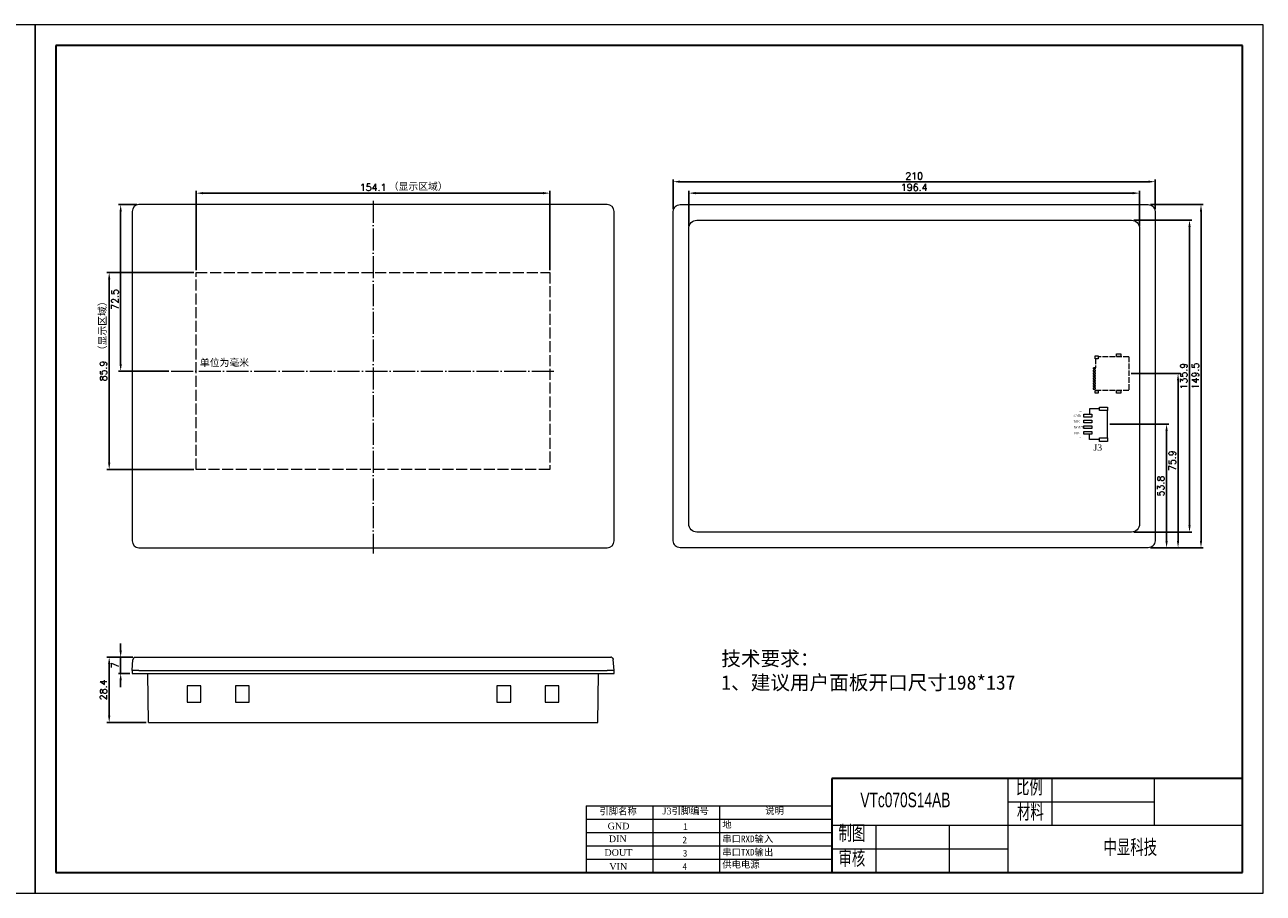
# Model space of a CAD drawing. Header units: millimetres. Extents: x -461 to 609, y -2723 to -2345.
# Tile 2 of 2: x 69 to 609, y -2723 to -2345. Entities that reach past the tile are written whole.
import ezdxf

# ---------------------------------------------------------------- set-up
doc = ezdxf.new("R2010")
doc.units = ezdxf.units.MM
doc.header["$LTSCALE"] = 0.2
doc.header["$PDSIZE"] = -5
doc.linetypes.add('ACAD_ISO02W100', pattern=[15, 12, -3])
doc.linetypes.add('ACAD_ISO04W100', pattern=[30, 24, -3, 0, -3])
doc.layers.get('0').update_dxf_attribs({"lineweight": 18})
doc.layers.get('Defpoints').update_dxf_attribs({"lineweight": 18})
for name, color, linetype, lineweight in [('1', 7, 'Continuous', 18), ('thick', 7, 'Continuous', 30), ('thin', 7, 'Continuous', 18), ('标注', 1, 'Continuous', 0), ('粗实线层', 7, 'Continuous', 35), ('细实线层', 7, 'Continuous', 18), ('虚线', 7, 'ACAD_ISO02W100', 0)]:
    doc.layers.add(name, color=color, linetype=linetype, lineweight=lineweight)
doc.styles.get("Standard").update_dxf_attribs({"font": 'txt.shx', "bigfont": 'gbcbig.shx'})
doc.styles.add('机械字体', font='SimSun.ttf', dxfattribs={"width": 0.67})
doc.dimstyles.new('ISO-25', dxfattribs={"dimtxt": 3, "dimasz": 3, "dimexe": 1, "dimexo": 1, "dimgap": 1, "dimtad": 1, "dimdsep": 46, "dimtxsty": 'Standard', "dimcen": 2.5, "dimdle": 6, "dimadec": 0, "dimazin": 0, "dimtfac": 1, "dimtmove": 0, "dimatfit": 3, "dimfxl": 0, "dimarcsym": 0})

# ---------------------------------------------------------------- blocks, each defined once
blk = doc.blocks.new('*X2')
at = {"layer": '粗实线层'}
for p, q in [((-287, 200), (-287, -200)), ((287, 200), (-287, 200)), ((287, -200), (287, 200)), ((-287, -200), (287, -200))]:
    blk.add_line(p, q, dxfattribs=at)
at = {"layer": '细实线层'}
for p, q in [((297, 210), (-297, 210)), ((-297, 210), (-297, -210)), ((297, -210), (297, 210)), ((-297, -210), (297, -210))]:
    blk.add_line(p, q, dxfattribs=at)
blk = doc.blocks.new('*D26')
at = {"color": 0, "lineweight": -2}
for p, q in [((551.61, -2496.76), (573.08, -2496.76)), ((572.08, -2499.76), (572.08, -2569.66)), ((572.06, -2572.66), (573.08, -2572.66))]:
    blk.add_line(p, q, dxfattribs=at)
at = {"color": 0}
for points in [[(571.58, -2499.76), (572.58, -2499.76), (572.08, -2496.76)], [(571.58, -2569.66), (572.58, -2569.66), (572.08, -2572.66)]]:
    blk.add_solid(points, dxfattribs=at)
at = {"layer": 'Defpoints', "color": 0}
for p in [(550.61, -2496.76), (571.06, -2572.66), (572.08, -2572.66)]:
    blk.add_point(p, dxfattribs=at)
at = {"color": 0, "insert": (569.58, -2534.71), "char_height": 3, "attachment_point": 5, "rotation": 90}
blk.add_mtext('\\A1;75.9', dxfattribs=at)
blk = doc.blocks.new('sd')
at = {"layer": '虚线'}
for p, q in [((-7.35, 0), (-7.35, -13.25)), ((-7.35, 0), (7.35, 0)), ((7.35, 0), (7.35, -14.5)), ((-6.45, -14.5), (-2.5, -14.5))]:
    blk.add_line(p, q, dxfattribs=at)
at = {"layer": '虚线', "ltscale": 0.1}
for points in [[(-8.52, -3.51), (-7.38, -3.51), (-7.38, -5.29), (-8.52, -5.29)], [(7.38, -3.51), (8.52, -3.51), (8.52, -5.29), (7.38, -5.29)], [(-7.65, -13.35), (-6.45, -13.35), (-6.45, -14.65), (-7.65, -14.65)], [(-2.5, -15.5), (-2, -15.5), (-2, -14.5), (-2.5, -14.5)], [(-1.4, -15.5), (-0.9, -15.5), (-0.9, -14.5), (-1.4, -14.5)], [(-0.3, -15.5), (0.2, -15.5), (0.2, -14.5), (-0.3, -14.5)], [(0.8, -15.5), (1.3, -15.5), (1.3, -14.5), (0.8, -14.5)], [(1.9, -15.5), (2.4, -15.5), (2.4, -14.5), (1.9, -14.5)], [(3, -15.5), (3.5, -15.5), (3.5, -14.5), (3, -14.5)], [(4.1, -15.5), (4.6, -15.5), (4.6, -14.5), (4.1, -14.5)], [(5.2, -15.5), (5.7, -15.5), (5.7, -14.5), (5.2, -14.5)], [(6.3, -15.5), (6.8, -15.5), (6.8, -14.5), (6.3, -14.5)], [(7.35, -13.35), (8.55, -13.35), (8.55, -14.65), (7.35, -14.65)]]:
    blk.add_lwpolyline(points, close=True, dxfattribs=at)
blk = doc.blocks.new('*D25')
at = {"color": 0, "lineweight": -2}
for p, q in [((116.62, -2620.4), (105.28, -2620.4)), ((106.28, -2623.4), (106.28, -2645.8)), ((122.37, -2648.8), (105.28, -2648.8))]:
    blk.add_line(p, q, dxfattribs=at)
at = {"color": 0}
for points in [[(105.78, -2623.4), (106.78, -2623.4), (106.28, -2620.4)], [(105.78, -2645.8), (106.78, -2645.8), (106.28, -2648.8)]]:
    blk.add_solid(points, dxfattribs=at)
at = {"layer": 'Defpoints', "color": 0}
for p in [(117.62, -2620.4), (106.28, -2648.8), (123.37, -2648.8)]:
    blk.add_point(p, dxfattribs=at)
at = {"color": 0, "insert": (103.78, -2634.6), "char_height": 3, "attachment_point": 5, "rotation": 90}
blk.add_mtext('\\A1;28.4', dxfattribs=at)
blk = doc.blocks.new('*D24')
at = {"color": 0, "lineweight": -2}
for p, q in [((111.28, -2617.4), (111.28, -2614.4)), ((116.62, -2620.4), (110.28, -2620.4)), ((111.28, -2620.4), (111.28, -2627.4)), ((115.28, -2627.4), (110.28, -2627.4)), ((111.28, -2630.4), (111.28, -2633.4))]:
    blk.add_line(p, q, dxfattribs=at)
at = {"color": 0}
for points in [[(110.78, -2617.4), (111.78, -2617.4), (111.28, -2620.4)], [(110.78, -2630.4), (111.78, -2630.4), (111.28, -2627.4)]]:
    blk.add_solid(points, dxfattribs=at)
at = {"layer": 'Defpoints', "color": 0}
for p in [(117.62, -2620.4), (111.28, -2627.4), (116.28, -2627.4)]:
    blk.add_point(p, dxfattribs=at)
at = {"color": 0, "insert": (108.78, -2623.9), "char_height": 3, "attachment_point": 5, "rotation": 90}
blk.add_mtext('\\A1;7', dxfattribs=at)
blk = doc.blocks.new('*D23')
at = {"color": 0, "lineweight": -2}
for p, q in [((542.29, -2518.86), (568.08, -2518.86)), ((567.08, -2569.66), (567.08, -2521.86)), ((560.08, -2572.66), (568.08, -2572.66))]:
    blk.add_line(p, q, dxfattribs=at)
at = {"color": 0}
for points in [[(566.58, -2521.86), (567.58, -2521.86), (567.08, -2518.86)], [(566.58, -2569.66), (567.58, -2569.66), (567.08, -2572.66)]]:
    blk.add_solid(points, dxfattribs=at)
at = {"layer": 'Defpoints', "color": 0}
for p in [(541.29, -2518.86), (567.08, -2518.86), (559.08, -2572.66)]:
    blk.add_point(p, dxfattribs=at)
at = {"color": 0, "lineweight": 0, "insert": (564.58, -2545.81), "char_height": 3, "attachment_point": 5, "rotation": 90}
blk.add_mtext('\\A1;53.8', dxfattribs=at)
blk = doc.blocks.new('*D22')
at = {"color": 0, "lineweight": -2}
for p, q in [((358.88, -2432.46), (358.88, -2417.16)), ((555.28, -2432.46), (555.28, -2417.16)), ((361.88, -2418.16), (552.28, -2418.16))]:
    blk.add_line(p, q, dxfattribs=at)
at = {"color": 0}
for points in [[(361.88, -2417.66), (361.88, -2418.66), (358.88, -2418.16)], [(552.28, -2417.66), (552.28, -2418.66), (555.28, -2418.16)]]:
    blk.add_solid(points, dxfattribs=at)
at = {"layer": 'Defpoints', "color": 0}
for p in [(555.28, -2418.16), (358.88, -2433.46), (555.28, -2433.46)]:
    blk.add_point(p, dxfattribs=at)
at = {"color": 0, "insert": (457.08, -2415.66), "char_height": 3, "attachment_point": 5}
blk.add_mtext('\\A1;196.4', dxfattribs=at)
blk = doc.blocks.new('*D21')
at = {"color": 0, "lineweight": -2}
for p, q in [((552.78, -2429.96), (578.08, -2429.96)), ((577.08, -2432.96), (577.08, -2562.86)), ((552.78, -2565.86), (578.08, -2565.86))]:
    blk.add_line(p, q, dxfattribs=at)
at = {"color": 0}
for points in [[(576.58, -2432.96), (577.58, -2432.96), (577.08, -2429.96)], [(576.58, -2562.86), (577.58, -2562.86), (577.08, -2565.86)]]:
    blk.add_solid(points, dxfattribs=at)
at = {"layer": 'Defpoints', "color": 0}
for p in [(551.78, -2429.96), (551.78, -2565.86), (577.08, -2565.86)]:
    blk.add_point(p, dxfattribs=at)
at = {"color": 0, "insert": (574.58, -2497.92), "char_height": 3, "attachment_point": 5, "rotation": 90}
blk.add_mtext('\\A1;135.9', dxfattribs=at)
blk = doc.blocks.new('*D20')
at = {"color": 0, "lineweight": -2}
for p, q in [((560.08, -2423.16), (583.08, -2423.16)), ((582.08, -2426.16), (582.08, -2569.66)), ((560.08, -2572.66), (583.08, -2572.66))]:
    blk.add_line(p, q, dxfattribs=at)
at = {"color": 0}
for points in [[(581.58, -2426.16), (582.58, -2426.16), (582.08, -2423.16)], [(581.58, -2569.66), (582.58, -2569.66), (582.08, -2572.66)]]:
    blk.add_solid(points, dxfattribs=at)
at = {"layer": 'Defpoints', "color": 0}
for p in [(559.08, -2423.16), (559.08, -2572.66), (582.08, -2572.66)]:
    blk.add_point(p, dxfattribs=at)
at = {"color": 0, "insert": (579.58, -2497.85), "char_height": 3, "attachment_point": 5, "rotation": 90}
blk.add_mtext('\\A1;149.5', dxfattribs=at)
blk = doc.blocks.new('*D19')
at = {"color": 0, "lineweight": -2}
for p, q in [((352.08, -2425.16), (352.08, -2412.16)), ((562.08, -2425.16), (562.08, -2412.16)), ((355.08, -2413.16), (559.08, -2413.16))]:
    blk.add_line(p, q, dxfattribs=at)
at = {"color": 0}
for points in [[(355.08, -2412.66), (355.08, -2413.66), (352.08, -2413.16)], [(559.08, -2412.66), (559.08, -2413.66), (562.08, -2413.16)]]:
    blk.add_solid(points, dxfattribs=at)
at = {"layer": 'Defpoints', "color": 0}
for p in [(562.08, -2413.16), (352.08, -2426.16), (562.08, -2426.16)]:
    blk.add_point(p, dxfattribs=at)
at = {"color": 0, "insert": (457.08, -2410.66), "char_height": 3, "attachment_point": 5}
blk.add_mtext('\\A1;210', dxfattribs=at)
blk = doc.blocks.new('*D18')
at = {"color": 0, "lineweight": -2}
for p, q in [((118.27, -2423.16), (110.28, -2423.16)), ((111.28, -2426.16), (111.28, -2492.66)), ((132.22, -2495.66), (110.28, -2495.66))]:
    blk.add_line(p, q, dxfattribs=at)
at = {"color": 0}
for points in [[(110.78, -2426.16), (111.78, -2426.16), (111.28, -2423.16)], [(110.78, -2492.66), (111.78, -2492.66), (111.28, -2495.66)]]:
    blk.add_solid(points, dxfattribs=at)
at = {"layer": 'Defpoints', "color": 0}
for p in [(119.27, -2423.16), (111.28, -2495.66), (133.22, -2495.66)]:
    blk.add_point(p, dxfattribs=at)
at = {"color": 0, "insert": (108.78, -2464.46), "char_height": 3, "attachment_point": 5, "rotation": 90}
blk.add_mtext('\\A1;72.5', dxfattribs=at)
blk = doc.blocks.new('*D17')
at = {"color": 0, "lineweight": -2}
for p, q in [((143.23, -2452.71), (105.28, -2452.71)), ((106.28, -2455.71), (106.28, -2535.61)), ((143.23, -2538.61), (105.28, -2538.61))]:
    blk.add_line(p, q, dxfattribs=at)
at = {"color": 0}
for points in [[(105.78, -2455.71), (106.78, -2455.71), (106.28, -2452.71)], [(105.78, -2535.61), (106.78, -2535.61), (106.28, -2538.61)]]:
    blk.add_solid(points, dxfattribs=at)
at = {"layer": 'Defpoints', "color": 0}
for p in [(144.23, -2452.71), (106.28, -2538.61), (144.23, -2538.61)]:
    blk.add_point(p, dxfattribs=at)
at = {"color": 0, "insert": (103.78, -2495.66), "char_height": 3, "attachment_point": 5, "rotation": 90}
blk.add_mtext('\\A1;85.9', dxfattribs=at)
blk = doc.blocks.new('*D16')
at = {"color": 0, "lineweight": -2}
for p, q in [((144.23, -2451.71), (144.23, -2417.16)), ((298.33, -2451.71), (298.33, -2417.16)), ((147.23, -2418.16), (295.33, -2418.16))]:
    blk.add_line(p, q, dxfattribs=at)
at = {"color": 0}
for points in [[(147.23, -2417.66), (147.23, -2418.66), (144.23, -2418.16)], [(295.33, -2417.66), (295.33, -2418.66), (298.33, -2418.16)]]:
    blk.add_solid(points, dxfattribs=at)
at = {"layer": 'Defpoints', "color": 0}
for p in [(298.33, -2418.16), (144.23, -2452.71), (298.33, -2452.71)]:
    blk.add_point(p, dxfattribs=at)
at = {"color": 0, "insert": (221.28, -2415.66), "char_height": 3, "attachment_point": 5}
blk.add_mtext('\\A1;154.1', dxfattribs=at)

msp = doc.modelspace()

# ---------------------------------------------------------------- linework, layer by layer
at = {"linetype": 'ACAD_ISO04W100', "lineweight": 18, "ltscale": 2}
for p, q in [((221.276, -2421.471), (221.276, -2575.185)), ((133.218, -2495.663), (300.904, -2495.663))]:
    msp.add_line(p, q, dxfattribs=at)
at = {"lineweight": 0}
for p, q in [((537.862, -2512.158), (533.475, -2512.158)), ((533.475, -2512.158), (533.475, -2514.508)), ((541.287, -2524.808), (541.287, -2512.908)), ((533.435, -2525.558), (533.435, -2523.208)), ((537.862, -2525.558), (533.435, -2525.558))]:
    msp.add_line(p, q, dxfattribs=at)
at = {"lineweight": 18}
for p, q in [((116.276, -2626.2), (116.276, -2627.4)), ((116.276, -2627.4), (326.276, -2627.4)), ((326.276, -2627.4), (326.276, -2626.2))]:
    msp.add_line(p, q, dxfattribs=at)
for p, q in [((421.174, -2673.287), (421.174, -2714.204)), ((314.189, -2685.15), (314.189, -2714.204)), ((314.189, -2685.15), (421.174, -2685.15)), ((343.244, -2685.15), (343.244, -2714.204)), ((372.298, -2685.15), (372.298, -2714.204)), ((314.189, -2690.961), (421.174, -2690.961)), ((314.189, -2696.771), (421.174, -2696.771)), ((314.189, -2702.582), (421.174, -2702.582)), ((314.189, -2708.393), (421.174, -2708.393)), ((214.094, -2714.204), (421.174, -2714.204))]:
    msp.add_line(p, q)
for points in [[(355.084, -2423.163), (559.084, -2423.163, -0.4142136), (562.084, -2426.163), (562.084, -2569.663, -0.4142136), (559.084, -2572.663), (355.084, -2572.663, -0.4142136), (352.084, -2569.663), (352.084, -2426.163, -0.4142136)], [(362.384, -2429.963), (551.784, -2429.963, -0.4142136), (555.284, -2433.463), (555.284, -2562.363, -0.4142136), (551.784, -2565.863), (362.384, -2565.863, -0.4142136), (358.884, -2562.363), (358.884, -2433.463, -0.4142136)]]:
    msp.add_lwpolyline(points, format="xyb", close=True)
at = {"color": 1, "linetype": 'ACAD_ISO02W100', "lineweight": 18, "ltscale": 2}
msp.add_lwpolyline([(144.226, -2452.713), (298.326, -2452.713), (298.326, -2538.613), (144.226, -2538.613)], close=True, dxfattribs=at)
at = {"lineweight": 0}
for points in [[(534.562, -2515.708), (531.062, -2515.708), (531.062, -2514.508), (534.562, -2514.508)], [(541.262, -2512.908), (537.862, -2512.908), (537.862, -2511.408), (541.262, -2511.408)], [(534.562, -2518.208), (531.062, -2518.208), (531.062, -2517.008), (534.562, -2517.008)], [(534.562, -2520.708), (531.062, -2520.708), (531.062, -2519.508), (534.562, -2519.508)], [(534.562, -2523.208), (531.062, -2523.208), (531.062, -2522.008), (534.562, -2522.008)], [(541.262, -2526.308), (537.862, -2526.308), (537.862, -2524.808), (541.262, -2524.808)]]:
    msp.add_lwpolyline(points, close=True, dxfattribs=at)
at = {"layer": '1', "linetype": 'Continuous', "lineweight": 18}
for p, q in [((323.284, -2423.163), (119.269, -2423.163)), ((116.276, -2426.156), (116.276, -2569.671)), ((326.276, -2569.671), (326.276, -2426.156)), ((119.269, -2572.663), (323.284, -2572.663)), ((116.276, -2626.2), (116.617, -2621.33)), ((117.616, -2620.4), (322.94, -2620.4)), ((326.276, -2626.2), (325.936, -2621.33)), ((119.269, -2626.2), (116.276, -2626.2)), ((119.269, -2626.2), (323.284, -2626.2)), ((123.367, -2648.8), (123.071, -2627.4)), ((319.186, -2648.8), (319.481, -2627.4)), ((326.276, -2626.2), (323.284, -2626.2)), ((140.276, -2632.9), (140.276, -2639.9)), ((146.276, -2632.9), (140.276, -2632.9)), ((146.276, -2639.9), (146.276, -2632.9)), ((161.276, -2632.9), (161.276, -2639.9)), ((167.276, -2632.9), (161.276, -2632.9)), ((167.276, -2639.9), (167.276, -2632.9)), ((275.276, -2632.9), (275.276, -2639.9)), ((281.276, -2632.9), (275.276, -2632.9)), ((281.276, -2639.9), (281.276, -2632.9)), ((296.276, -2632.9), (296.276, -2639.9)), ((302.276, -2632.9), (296.276, -2632.9)), ((302.276, -2639.9), (302.276, -2632.9)), ((140.276, -2639.9), (146.276, -2639.9)), ((161.276, -2639.9), (167.276, -2639.9)), ((275.276, -2639.9), (281.276, -2639.9)), ((296.276, -2639.9), (302.276, -2639.9)), ((123.367, -2648.8), (126.866, -2648.8)), ((126.866, -2648.8), (315.686, -2648.8)), ((315.686, -2648.8), (319.186, -2648.8))]:
    msp.add_line(p, q, dxfattribs=at)
for centre, major_axis in [((119.284, -2426.171), (-2.132, 2.132)), ((323.269, -2426.171), (2.132, 2.132)), ((119.284, -2569.656), (-2.132, -2.132)), ((323.269, -2569.656), (2.132, -2.132))]:
    msp.add_ellipse(centre, major_axis=major_axis, ratio=0.9951458, start_param=5.5002201, end_param=7.0661505, dxfattribs=at)
for points in [[(116.673, -2621.321), (116.651, -2621.324), (116.634, -2621.327), (116.617, -2621.33)], [(117.259, -2620.472), (117.372, -2620.426), (117.493, -2620.4), (117.616, -2620.4)], [(325.294, -2620.472), (325.181, -2620.426), (325.06, -2620.4), (324.936, -2620.4)], [(325.88, -2621.321), (325.901, -2621.324), (325.919, -2621.327), (325.936, -2621.33)]]:
    msp.add_open_spline(points, degree=3, dxfattribs=at)
for points, knots in [([(116.986, -2620.667), (116.937, -2620.712), (116.852, -2620.81), (116.728, -2621.027), (116.683, -2621.202), (116.673, -2621.321)], [0, 0, 0, 0, 5395.4120449, 10686.0016197, 20113.3346051, 20113.3346051, 20113.3346051, 20113.3346051]), ([(117.259, -2620.472), (117.201, -2620.487), (117.09, -2620.544), (117.009, -2620.626), (116.977, -2620.673), (116.974, -2620.677)], [0, 0, 0, 0, 9397.9584072, 19261.640248, 20111.6072032, 20111.6072032, 20111.6072032, 20111.6072032]), ([(322.94, -2620.4), (323.163, -2620.4), (323.39, -2620.4), (323.813, -2620.4), (324.014, -2620.4), (324.363, -2620.4), (324.516, -2620.4), (324.752, -2620.4), (324.839, -2620.4), (324.92, -2620.4), (324.936, -2620.4), (324.936, -2620.4)], [0, 0, 0, 0, 7100.0198998, 7100.0198998, 14200.0398, 14200.0398, 21300.0597008, 21300.0597008, 28400.0795959, 28400.0795959, 32960.9447535, 32960.9447535, 32960.9447535, 32960.9447535]), ([(325.294, -2620.472), (325.351, -2620.487), (325.462, -2620.544), (325.544, -2620.626), (325.575, -2620.673), (325.578, -2620.677)], [0, 0, 0, 0, 9716.3364026, 19914.1737181, 20792.9353076, 20792.9353076, 20792.9353076, 20792.9353076]), ([(325.567, -2620.667), (325.615, -2620.712), (325.701, -2620.81), (325.825, -2621.027), (325.869, -2621.202), (325.88, -2621.321)], [0, 0, 0, 0, 5578.6121389, 11048.8425826, 20796.2786991, 20796.2786991, 20796.2786991, 20796.2786991])]:
    msp.add_open_spline(points, degree=3, knots=knots, dxfattribs=at)
at = {"layer": 'thick'}
for p, q in [((600.187, -2673.287), (421.174, -2673.287)), ((421.174, -2673.287), (421.174, -2714.204)), ((421.174, -2673.287), (421.174, -2714.204)), ((600.187, -2714.204), (600.187, -2673.287)), ((421.174, -2714.204), (600.187, -2714.204))]:
    msp.add_line(p, q, dxfattribs=at)
at = {"layer": 'thin'}
for p, q in [((497.894, -2673.287), (497.894, -2714.204)), ((517.074, -2673.287), (517.074, -2693.746)), ((561.827, -2693.746), (561.827, -2673.287)), ((561.827, -2683.516), (497.894, -2683.516)), ((600.187, -2693.746), (421.174, -2693.746)), ((440.354, -2693.746), (440.354, -2714.204)), ((472.321, -2693.746), (472.321, -2714.204)), ((497.894, -2703.975), (421.174, -2703.975))]:
    msp.add_line(p, q, dxfattribs=at)

# ---------------------------------------------------------------- block references
at = {"layer": '粗实线层', "lineweight": 0, "xscale": 0.9010149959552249, "yscale": 0.9010149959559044, "zscale": 0.901014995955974}
for p in [(-193.607, -2534.001), (341.596, -2534.001)]:
    msp.add_blockref('*X2', p, dxfattribs=at)
at = {"layer": '虚线', "lineweight": -3, "rotation": 270}
msp.add_blockref('sd', (550.605, -2496.763), dxfattribs=at)

# ---------------------------------------------------------------- texts
at = {"lineweight": 5, "insert": (228.123, -2413.645), "char_height": 3.13578, "width": 27.41743, "attachment_point": 1}
msp.add_mtext('{\\fSimSun|b0|i0|c0|p2;\\C1;（显示区域）}', dxfattribs=at)
at = {"lineweight": 5, "insert": (101.769, -2488.791), "char_height": 3.13578, "width": 27.41743, "attachment_point": 1, "rotation": 90}
msp.add_mtext('{\\fSimSun|b0|i0|c0|p2;\\C1;（显示区域）}', dxfattribs=at)
at = {"lineweight": 0, "attachment_point": 1}
for s, insert, char_height, width in [('{\\fSimSun|b0|i0|c0|p2;单位为毫米}', (145.833, -2490.42), 3.13578, 57.7248), ('{\\fTimes New Roman|b0|i0|c0|p18;GND}', (526.574, -2514.749), 1, 7.7477), ('{\\fTimes New Roman|b0|i0|c0|p18;DIN}', (526.548, -2517.209), 1, 7.69535), ('{\\fTimes New Roman|b0|i0|c0|p18;DOUT}', (526.652, -2519.687), 1, 7.84892), ('{\\fTimes New Roman|b0|i0|c0|p18;VIN}', (526.574, -2522.243), 1, 7.71464), ('{\\fTimes New Roman|b0|i0|c0|p18;\\H1.12x;J3}', (535.234, -2527.592), 2.5, 5.59492)]:
    msp.add_mtext(s, dxfattribs=dict(at, insert=insert, char_height=char_height, width=width))
at = {"lineweight": 0, "char_height": 1, "width": 7.7477, "attachment_point": 1, "rotation": 90}
for s, insert in [('{\\fTimes New Roman|b0|i0|c0|p18;1}', (529.087, -2513.694)), ('{\\fTimes New Roman|b0|i0|c0|p18;4}', (529.062, -2524.959))]:
    msp.add_mtext(s, dxfattribs=dict(at, insert=insert))
at = {"lineweight": -3, "char_height": 2.90547, "attachment_point": 1}
for s, insert, width in [('{\\fSimSun|b0|i0|c134|p54;引脚名称}', (319.935, -2686.012), 25.53378), ('{\\fTimes New Roman|b0|i0|c0|p18;J3\\fSimSun|b0|i0|c134|p54;引脚编号}', (347.43, -2685.927), 25.53378), ('{\\fSimSun|b0|i0|c134|p54;说明}', (392.161, -2685.842), 10.65566), ('{\\fTimes New Roman|b0|i0|c0|p18;GND}', (323.494, -2692.491), 25.53378), ('{\\fSimSun|b0|i0|c134|p54;1}', (356.445, -2692.729), 11.37006), ('{\\fSimSun|b0|i0|c134|p54;地}', (373.455, -2691.856), 36.77725), ('{\\fTimes New Roman|b0|i0|c0|p18;DIN}', (324.002, -2698.056), 25.53378), ('{\\fSimSun|b0|i0|c134|p54;2}', (356.119, -2698.54), 9.6501), ('{\\fSimSun|b0|i0|c134|p2;串口RXD输入}', (373.455, -2698.078), 35.16192), ('{\\fSimSun|b0|i0|c134|p2;串口TXD输出}', (373.455, -2703.872), 35.28526), ('{\\fTimes New Roman|b0|i0|c0|p18;DOUT}', (322.09, -2704.006), 25.53378), ('{\\fSimSun|b0|i0|c134|p54;3}', (356.279, -2704.351), 3.67613), ('{\\fSimSun|b0|i0|c134|p54;供电电源}', (373.455, -2709.234), 35.30045), ('{\\fTimes New Roman|b0|i0|c0|p18;VIN}', (324.242, -2710.105), 25.53378), ('{\\fSimSun|b0|i0|c134|p54;4}', (356.119, -2710.162), 19.50536)]:
    msp.add_mtext(s, dxfattribs=dict(at, insert=insert, width=width))
at = {"layer": 'thick', "attachment_point": 1, "style": '机械字体'}
for s, insert, char_height, width in [('比例', (501.452, -2673.586), 6.3933, 16.24132), ('{\\farial|b0|i0|c134|p2;VTc070S14A\\fArial|b0|i0|c0|p32;B}', (433.626, -2679.356), 6.39332, 52.02342), ('材料', (501.872, -2684.506), 6.3933, 16.24132), ('制图', (424.113, -2693.746), 6.3933, 16.24132), ('审核', (424.113, -2704.665), 6.3933, 16.24132), ('中显科技', (539.582, -2699.889), 6.3933, 77.01647)]:
    msp.add_mtext(s, dxfattribs=dict(at, insert=insert, char_height=char_height, width=width))
at = {"layer": '标注', "insert": (373.017, -2617.794), "char_height": 6.27157, "width": 205.28939, "attachment_point": 1}
msp.add_mtext('{\\fSimSun|b0|i0|c0|p2;技术要求：\\P1、建议用户面板开口尺寸198*137}', dxfattribs=at)

# ---------------------------------------------------------------- dimensions: what is measured, and where the dimension line sits
for base, p1, p2, picture, middle in [((562.084, -2413.163), (352.084, -2426.163), (562.084, -2426.163), '*D19', (457.084, -2413.163)), ((298.326, -2418.163), (144.226, -2452.713), (298.326, -2452.713), '*D16', (221.276, -2418.163)), ((555.284, -2418.163), (358.884, -2433.463), (555.284, -2433.463), '*D22', (457.084, -2418.163))]:
    dim = msp.add_linear_dim(base=base, p1=p1, p2=p2, dimstyle='ISO-25', override={"dimsah": 1, "dimtolj": 1, "dimtzin": 8, "dimarcsym": 1})
    dim.commit()
    dim.dimension.update_dxf_attribs({"geometry": picture, "text_midpoint": middle, "dimtype": 160})
for base, p1, p2, picture, middle in [((111.276, -2495.663), (119.269, -2423.163), (133.218, -2495.663), '*D18', (111.276, -2464.457)), ((582.084, -2572.663), (559.084, -2423.163), (559.084, -2572.663), '*D20', (582.084, -2497.854)), ((577.084, -2565.863), (551.784, -2429.963), (551.784, -2565.863), '*D21', (577.084, -2497.919)), ((106.276, -2538.613), (144.226, -2452.713), (144.226, -2538.613), '*D17', (106.276, -2495.663)), ((111.276, -2627.4), (117.616, -2620.4), (116.276, -2627.4), '*D24', (111.276, -2623.9)), ((106.276, -2648.8), (117.616, -2620.4), (123.367, -2648.8), '*D25', (106.276, -2634.6))]:
    dim = msp.add_linear_dim(base=base, p1=p1, p2=p2, angle=90, dimstyle='ISO-25', override={"dimsah": 1, "dimtolj": 1, "dimtzin": 8, "dimarcsym": 1})
    dim.commit()
    dim.dimension.update_dxf_attribs({"geometry": picture, "text_midpoint": middle, "dimtype": 160})
dim = msp.add_linear_dim(base=(572.084, -2572.663), p1=(550.605, -2496.763), p2=(571.059, -2572.663), angle=90, dimstyle='ISO-25', override={"dimtolj": 1})
dim.commit()
dim.dimension.update_dxf_attribs({"geometry": '*D26', "text_midpoint": (569.584, -2534.713)})
at = {"lineweight": 0}
dim = msp.add_linear_dim(base=(567.084, -2518.858), p1=(559.084, -2572.663), p2=(541.287, -2518.858), angle=90, text='53.8', dimstyle='ISO-25', override={"dimsah": 1, "dimtolj": 1, "dimtzin": 8, "dimarcsym": 1}, dxfattribs=at)
dim.commit()
dim.dimension.update_dxf_attribs({"geometry": '*D23', "text_midpoint": (567.084, -2545.813), "dimtype": 160})

doc.saveas('drawing.dxf')
